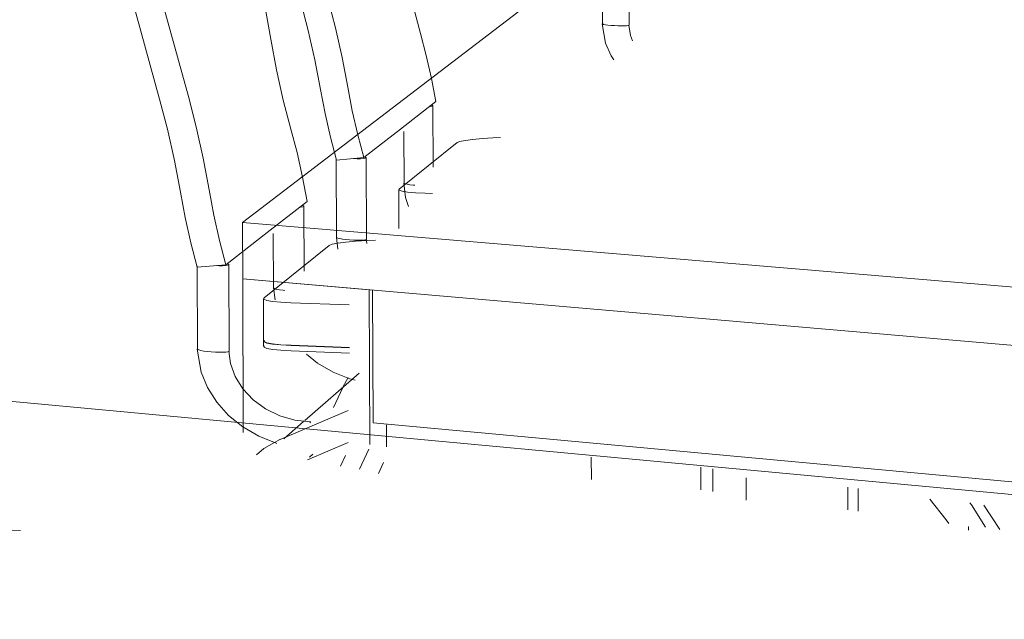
# Model space of a CAD drawing. Header units: metres. Extents: x -32 to 90, y -28 to 32.
# Tile 128 of 148: x 90.08687 to 90.08945, y 1.77151 to 1.77308. Entities that reach past the tile are written whole.
import ezdxf

# ---------------------------------------------------------------- set-up
doc = ezdxf.new("R2010")
doc.units = ezdxf.units.M
doc.layers.add('I-FURN', color=30, linetype='Continuous', lineweight=18)

msp = doc.modelspace()

# ---------------------------------------------------------------- linework, layer by layer
at = {"layer": 'I-FURN', "lineweight": 9}
for p, q in [((90.0883978, 1.7732727), (90.0874552, 1.7725521)), ((90.0883985, 1.7730728), (90.0883978, 1.7732588)), ((90.0884676, 1.7732572), (90.0884683, 1.7730692)), ((90.088421, 1.7730685), (90.088413, 1.7730693)), ((90.0884477, 1.7730672), (90.0884389, 1.7730674)), ((90.0884555, 1.7730672), (90.0884477, 1.7730672)), ((90.0884686, 1.7730691), (90.0884686, 1.7730691)), ((90.0878689, 1.7727968), (90.0879619, 1.7728691)), ((90.087954, 1.7728578), (90.0879546, 1.772697)), ((90.0877728, 1.7727221), (90.0878689, 1.7727968)), ((90.0878786, 1.7726554), (90.0878781, 1.7727903)), ((90.0880176, 1.7727615), (90.0878661, 1.7726397)), ((90.0881316, 1.7727746), (90.088111, 1.7727737)), ((90.0877015, 1.7725132), (90.0877007, 1.7727202)), ((90.0877728, 1.7727221), (90.0877012, 1.7727159)), ((90.087779, 1.7727217), (90.0877798, 1.7725085)), ((90.087879, 1.7726553), (90.0878793, 1.7726557)), ((90.0879027, 1.7726501), (90.0878941, 1.7726511)), ((90.0879067, 1.7726497), (90.0879027, 1.7726501)), ((90.0878649, 1.7725364), (90.0878645, 1.7726386)), ((90.0879336, 1.7726291), (90.0879531, 1.7726285)), ((90.0875201, 1.7725258), (90.0876247, 1.7726071)), ((90.0876159, 1.7725949), (90.0876165, 1.7724244)), ((90.0874552, 1.7725521), (90.0897659, 1.7723589)), ((90.0874552, 1.7725521), (90.0874557, 1.7724045)), ((90.0874118, 1.7724417), (90.0875201, 1.7725258)), ((90.0875364, 1.7723806), (90.0875359, 1.7725237)), ((90.0876821, 1.7724918), (90.0875116, 1.7723548)), ((90.0877011, 1.7725133), (90.0877048, 1.772482)), ((90.0877019, 1.7725131), (90.0877022, 1.7725135)), ((90.0877261, 1.7725075), (90.0877172, 1.7725086)), ((90.0877561, 1.7725058), (90.0877462, 1.7725061)), ((90.0877794, 1.7725086), (90.087781, 1.7724974)), ((90.0877802, 1.7725084), (90.0877799, 1.7725079)), ((90.0878033, 1.7725059), (90.0877815, 1.772505)), ((90.0873363, 1.7724355), (90.0874118, 1.7724417)), ((90.087419, 1.7724418), (90.0874198, 1.7722153)), ((90.0873371, 1.7722206), (90.0873363, 1.7724383)), ((90.0874557, 1.7724045), (90.0877871, 1.7723759)), ((90.0874572, 1.7720018), (90.0874557, 1.7724045)), ((90.0897665, 1.7722052), (90.0874557, 1.7724045)), ((90.0875411, 1.7723498), (90.087536, 1.7723807)), ((90.0875368, 1.7723805), (90.0875371, 1.772381)), ((90.0875657, 1.7723743), (90.0875615, 1.7723747)), ((90.0877871, 1.7723759), (90.0877886, 1.7719709)), ((90.0877959, 1.7723748), (90.0877972, 1.7720273)), ((90.0875102, 1.7722417), (90.0875098, 1.7723534)), ((90.0875819, 1.7723422), (90.0877349, 1.7723366)), ((90.0875102, 1.7722275), (90.0875102, 1.7722423)), ((90.0875193, 1.7722365), (90.0875117, 1.7722396)), ((90.0875342, 1.7722337), (90.0875193, 1.7722365)), ((90.0875557, 1.7722316), (90.0875342, 1.7722337)), ((90.0873375, 1.7722205), (90.0873379, 1.772221)), ((90.0873945, 1.7722123), (90.087384, 1.7722126)), ((90.0874199, 1.772216), (90.0874199, 1.7722147)), ((90.0875823, 1.7722302), (90.0875557, 1.7722316)), ((90.0875823, 1.7722307), (90.0877353, 1.7722246)), ((90.0877353, 1.7722242), (90.0875823, 1.7722302)), ((90.0877354, 1.77221), (90.0875823, 1.7722159)), ((90.0876181, 1.7720337), (90.0877606, 1.7721579)), ((90.0877177, 1.7721205), (90.0877323, 1.7721458)), ((90.0876939, 1.7720679), (90.0877181, 1.7721204)), ((90.092992, 1.7715129), (90.0868432, 1.7720844)), ((90.0875535, 1.7719838), (90.0877318, 1.7720597)), ((90.0875631, 1.7719857), (90.0876146, 1.7720306)), ((90.087633, 1.7720299), (90.0876318, 1.7720275)), ((90.0876339, 1.7720302), (90.087633, 1.7720299)), ((90.0930938, 1.771538), (90.0877972, 1.7720273)), ((90.0878324, 1.7720225), (90.0878326, 1.7719649)), ((90.087732, 1.7719756), (90.0876259, 1.7719306)), ((90.087786, 1.7719587), (90.0877619, 1.7719065)), ((90.0876395, 1.7719452), (90.0876306, 1.7719372)), ((90.0877248, 1.7719419), (90.087712, 1.771914)), ((90.0883696, 1.7718792), (90.0883693, 1.7719378)), ((90.0878112, 1.7718944), (90.0878247, 1.7719238)), ((90.0886561, 1.7719111), (90.0886564, 1.7718522)), ((90.0886881, 1.7719068), (90.0886883, 1.7718478)), ((90.0887752, 1.7718246), (90.088775, 1.7718838)), ((90.0890415, 1.7718589), (90.0890418, 1.7717995)), ((90.0890687, 1.7718553), (90.0890689, 1.7717957)), ((90.0894403, 1.7717478), (90.0893984, 1.7718118)), ((90.0868735, 1.7717452), (90.0868485, 1.7717443)), ((90.0893583, 1.7717462), (90.0893582, 1.771756))]:
    msp.add_line(p, q, dxfattribs=at)
for points in [[(90.0875291, 1.773032, 0), (90.0874723, 1.7733506, 0), (90.0874109, 1.7736702, 0), (90.0873451, 1.7739895, 0)], [(90.087238, 1.7728753, 0), (90.0871521, 1.7731874, 0), (90.0870689, 1.7735081, 0), (90.0869892, 1.7738349, 0)], [(90.0870641, 1.773843, 0), (90.087144, 1.7735158, 0), (90.0872273, 1.7731947, 0), (90.0873132, 1.7728821, 0)], [(90.0879214, 1.7730476, 0), (90.0879026, 1.7731196, 0), (90.0878856, 1.7731947, 0), (90.0878711, 1.7732697, 0)], [(90.0876596, 1.7729003, 0), (90.0876449, 1.772978, 0), (90.0876274, 1.7730554, 0), (90.087608, 1.7731297, 0)], [(90.0876793, 1.7731364, 0), (90.0876987, 1.7730621, 0), (90.0877162, 1.7729846, 0), (90.0877311, 1.7729068, 0)], [(90.0884281, 1.7729781, 0), (90.0884211, 1.7729888, 0), (90.0884068, 1.7730221, 0), (90.0883982, 1.7730729, 0)], [(90.088413, 1.7730693, 0), (90.0884064, 1.7730702, 0), (90.0884017, 1.7730712, 0), (90.0883992, 1.7730722, 0), (90.0883991, 1.7730731, 0)], [(90.0884389, 1.7730674, 0), (90.0884298, 1.7730678, 0), (90.088421, 1.7730685, 0)], [(90.0884684, 1.7730688, 0), (90.0884662, 1.7730681, 0), (90.0884618, 1.7730675, 0), (90.0884555, 1.7730672, 0)], [(90.088477, 1.7730277, 0), (90.0884717, 1.7730418, 0), (90.088468, 1.7730693, 0)], [(90.0879619, 1.7728691, 0), (90.0879502, 1.7729295, 0), (90.0879366, 1.7729898, 0), (90.0879214, 1.7730476, 0)], [(90.087582, 1.7727965, 0), (90.0875621, 1.7728728, 0), (90.0875442, 1.7729524, 0), (90.0875291, 1.773032, 0)], [(90.0877311, 1.7729068, 0), (90.087743, 1.7728443, 0), (90.0877571, 1.7727819, 0), (90.0877728, 1.7727221, 0)], [(90.0873132, 1.7728821, 0), (90.0873339, 1.7728032, 0), (90.0873524, 1.7727208, 0), (90.0873679, 1.772638, 0)], [(90.0877012, 1.7727159, 0), (90.0876856, 1.7727756, 0), (90.0876715, 1.7728379, 0), (90.0876596, 1.7729003, 0)], [(90.0872925, 1.7726315, 0), (90.0872771, 1.7727142, 0), (90.0872587, 1.7727965, 0), (90.087238, 1.7728753, 0)], [(90.0879467, 1.7728559, 0), (90.0879516, 1.7728565, 0), (90.0879541, 1.7728574, 0)], [(90.0879541, 1.7728574, 0), (90.087954, 1.7728584, 0), (90.0879514, 1.7728596, 0)], [(90.0876247, 1.7726071, 0), (90.0876125, 1.7726713, 0), (90.0875981, 1.7727353, 0), (90.087582, 1.7727965, 0)], [(90.088111, 1.7727737, 0), (90.0880832, 1.7727721, 0), (90.0880587, 1.7727699, 0), (90.0880388, 1.7727673, 0), (90.0880248, 1.7727644, 0), (90.0880176, 1.7727615, 0)], [(90.0877467, 1.7727197, 0), (90.0877553, 1.7727194, 0), (90.0877642, 1.7727194, 0), (90.0877714, 1.7727197, 0), (90.0877765, 1.7727203, 0), (90.0877791, 1.7727212, 0)], [(90.0877791, 1.7727212, 0), (90.087779, 1.7727223, 0), (90.0877764, 1.7727236, 0)], [(90.0878783, 1.7726555, 0), (90.0878828, 1.7726175, 0), (90.0878904, 1.7725938, 0)], [(90.0878941, 1.7726511, 0), (90.087887, 1.7726523, 0), (90.087882, 1.7726535, 0), (90.0878793, 1.7726547, 0), (90.0878793, 1.7726547, 0)], [(90.0873363, 1.7724355, 0), (90.0873197, 1.7724988, 0), (90.0873049, 1.7725651, 0), (90.0872925, 1.7726315, 0)], [(90.0873679, 1.772638, 0), (90.0873803, 1.7725715, 0), (90.0873952, 1.7725052, 0), (90.0874118, 1.7724417, 0)], [(90.0878661, 1.7726397, 0), (90.0878661, 1.7726367, 0), (90.0878735, 1.7726341, 0), (90.0878878, 1.7726318, 0), (90.0879083, 1.7726301, 0), (90.0879336, 1.7726291, 0)], [(90.087616, 1.7725943, 0), (90.087616, 1.7725955, 0), (90.0876133, 1.7725968, 0)], [(90.087608, 1.7725927, 0), (90.0876133, 1.7725934, 0), (90.087616, 1.7725943, 0)], [(90.0877815, 1.772505, 0), (90.0877521, 1.7725034, 0), (90.0877261, 1.7725011, 0), (90.0877049, 1.7724982, 0), (90.08769, 1.7724951, 0), (90.0876821, 1.7724918, 0)], [(90.0877172, 1.7725086, 0), (90.08771, 1.7725099, 0), (90.0877049, 1.7725111, 0), (90.0877022, 1.7725124, 0), (90.0877022, 1.7725124, 0)], [(90.0877462, 1.7725061, 0), (90.087736, 1.7725067, 0), (90.0877261, 1.7725075, 0)], [(90.0877799, 1.7725079, 0), (90.0877773, 1.772507, 0), (90.0877722, 1.7725063, 0), (90.087765, 1.7725059, 0), (90.0877561, 1.7725058, 0)], [(90.0873857, 1.7724394, 0), (90.0873936, 1.7724391, 0), (90.087403, 1.7724391, 0), (90.0874107, 1.7724394, 0), (90.0874162, 1.7724401, 0), (90.087419, 1.7724411, 0)], [(90.087419, 1.7724411, 0), (90.0874191, 1.7724424, 0), (90.0874163, 1.7724438, 0)], [(90.0875615, 1.7723747, 0), (90.0875524, 1.7723758, 0), (90.087545, 1.7723771, 0), (90.0875398, 1.7723785, 0), (90.0875371, 1.7723798, 0)], [(90.0875116, 1.7723548, 0), (90.0875113, 1.7723514, 0), (90.0875189, 1.7723483, 0), (90.0875338, 1.7723457, 0), (90.0875553, 1.7723436, 0), (90.0875819, 1.7723422, 0)], [(90.087512, 1.7722436, 0), (90.0875117, 1.7722402, 0), (90.0875193, 1.772237, 0), (90.0875342, 1.7722343, 0), (90.0875557, 1.7722321, 0), (90.0875823, 1.7722307, 0)], [(90.0875453, 1.7719735, 0), (90.0875432, 1.771974, 0), (90.0874977, 1.7719923, 0), (90.0874558, 1.7720169, 0), (90.0874187, 1.772047, 0), (90.0873875, 1.7720816, 0), (90.0873632, 1.7721198, 0), (90.0873465, 1.7721603, 0), (90.0873366, 1.7722207, 0)], [(90.0873628, 1.7722143, 0), (90.0873534, 1.7722155, 0), (90.0873459, 1.7722169, 0), (90.0873405, 1.7722183, 0), (90.0873378, 1.7722197, 0)], [(90.087384, 1.7722126, 0), (90.0873732, 1.7722133, 0), (90.0873628, 1.7722143, 0)], [(90.0874199, 1.7722147, 0), (90.087417, 1.7722136, 0), (90.0874115, 1.7722128, 0), (90.0874039, 1.7722124, 0), (90.0873945, 1.7722123, 0)], [(90.087633, 1.7720305, 0), (90.0875924, 1.7720347, 0), (90.0875528, 1.7720461, 0), (90.0875158, 1.7720641, 0), (90.0874831, 1.772088, 0), (90.0874561, 1.7721167, 0), (90.0874359, 1.7721489, 0), (90.0874237, 1.7721826, 0), (90.0874194, 1.7722155, 0)], [(90.0875823, 1.7722159, 0), (90.0875557, 1.7722174, 0), (90.0875343, 1.7722195, 0), (90.0875193, 1.7722223, 0), (90.0875118, 1.7722254, 0), (90.0875121, 1.7722289, 0)], [(90.0877501, 1.7721393, 0), (90.0877367, 1.7721425, 0), (90.0876926, 1.77216, 0), (90.0876519, 1.7721837, 0), (90.0876227, 1.7722072, 0)], [(90.0874915, 1.7719433, 0), (90.0875111, 1.7719604, 0), (90.087553, 1.7719839, 0)], [(90.0892569, 1.7718279, 0), (90.0892996, 1.7717736, 0), (90.089306, 1.7717635, 0)], [(90.0893617, 1.771818, 0), (90.089366, 1.7718127, 0), (90.0894028, 1.7717543, 0)]]:
    msp.add_polyline3d(points, dxfattribs=at)

doc.saveas('drawing.dxf')
